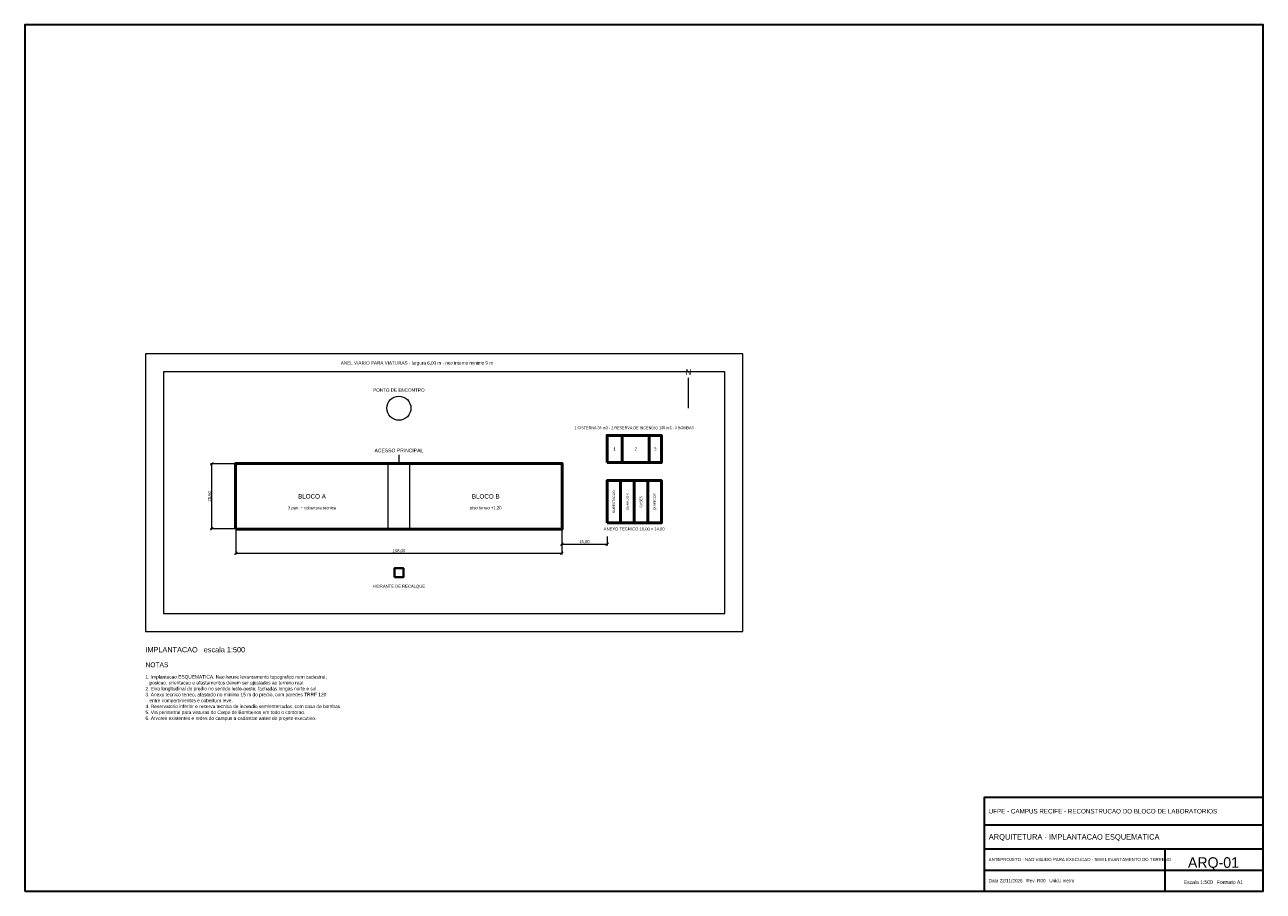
# Model space of a CAD drawing. Header units: metres. Extents: x -70 to 340, y -120 to 167.
import ezdxf
from ezdxf.enums import TextEntityAlignment as Align

# ---------------------------------------------------------------- set-up
doc = ezdxf.new("R2010")
doc.units = ezdxf.units.M
for name, color, linetype, lineweight, true_color in [('COTA', 8, 'Continuous', 13, 0x6a6a6a), ('EIXO', 8, 'Continuous', 13, 0x6a6a6a), ('ESQUADRIA', 4, 'Continuous', 18, 0x007f9f), ('INC', 1, 'Continuous', 40, 0xd11a1a), ('MOBILIA', 9, 'Continuous', 13, 0xa8a8a8)]:
    doc.layers.add(name, color=color, linetype=linetype, lineweight=lineweight, true_color=true_color)
for name, color, linetype, lineweight in [('FOLHA', 7, 'Continuous', 35), ('NOTA', 7, 'Continuous', 18), ('PAREDE', 7, 'Continuous', 50), ('TEXTO', 7, 'Continuous', 18)]:
    doc.layers.add(name, color=color, linetype=linetype, lineweight=lineweight)

msp = doc.modelspace()

# ---------------------------------------------------------------- linework, layer by layer
at = {"layer": 'COTA'}
for p, q in [((-8.45, 21.15), (-7.55, 22.05)), ((-0.45, 21.6), (-8.45, 21.6)), ((-8, 0), (-8, 21.6)), ((-8.45, -0.45), (-7.55, 0.45)), ((-0.45, 0), (-8.45, 0)), ((0, -0.45), (0, -8.45)), ((108, -0.45), (108, -8.45)), ((108, -2.45), (108, -5.45)), ((123, -2.45), (123, -5.45)), ((-0.45, -8.45), (0.45, -7.55)), ((0, -8), (108, -8)), ((107.55, -5.45), (108.45, -4.55)), ((107.55, -8.45), (108.45, -7.55)), ((108, -5), (123, -5)), ((122.55, -5.45), (123.45, -4.55))]:
    msp.add_line(p, q, dxfattribs=at)
at = {"layer": 'EIXO'}
for p, q in [((50.4, 0), (50.4, 21.6)), ((57.6, 0), (57.6, 21.6))]:
    msp.add_line(p, q, dxfattribs=at)
at = {"layer": 'ESQUADRIA'}
msp.add_circle((54, 40), 4, dxfattribs=at)
at = {"layer": 'FOLHA'}
for p, q in [((248, -98), (340.5, -98)), ((248, -106), (340.5, -106)), ((308, -120), (308, -106)), ((248, -113), (340.5, -113))]:
    msp.add_line(p, q, dxfattribs=at)
for points in [[(-70, -120), (340.5, -120), (340.5, 167), (-70, 167)], [(248, -120), (340.5, -120), (340.5, -89), (248, -89)]]:
    msp.add_lwpolyline(points, close=True, dxfattribs=at)
at = {"layer": 'INC'}
msp.add_lwpolyline([(52.5, -16), (55.5, -16), (55.5, -13), (52.5, -13)], close=True, dxfattribs=at)
at = {"layer": 'MOBILIA'}
for points in [[(-30, -34), (168, -34), (168, 58), (-30, 58)], [(-24, -28), (162, -28), (162, 52), (-24, 52)]]:
    msp.add_lwpolyline(points, close=True, dxfattribs=at)
at = {"layer": 'PAREDE'}
for p, q in [((128, 22), (128, 31)), ((137, 22), (137, 31))]:
    msp.add_line(p, q, dxfattribs=at)
for points in [[(123, 22), (141, 22), (141, 31), (123, 31)], [(-0.1, -0.1), (108.1, -0.1), (108.1, 21.7), (-0.1, 21.7)], [(123, 2), (141, 2), (141, 16), (123, 16)], [(123, 2), (127.5, 2), (127.5, 16), (123, 16)], [(127.5, 2), (132, 2), (132, 16), (127.5, 16)], [(132, 2), (136.5, 2), (136.5, 16), (132, 16)], [(136.5, 2), (141, 2), (141, 16), (136.5, 16)]]:
    msp.add_lwpolyline(points, close=True, dxfattribs=at)
at = {"layer": 'TEXTO'}
for p, q in [((150, 40), (150, 50)), ((54, 24.5), (54, 22))]:
    msp.add_line(p, q, dxfattribs=at)

# ---------------------------------------------------------------- texts
at = {"layer": 'COTA'}
msp.add_text('21,60', height=1, rotation=90, dxfattribs=at).set_placement((-8.8, 10.8), align=Align.MIDDLE_CENTER)
for s, p in [('15,00', (115.5, -4.2)), ('108,00', (54, -7.2))]:
    msp.add_text(s, height=1, dxfattribs=at).set_placement(p, align=Align.MIDDLE_CENTER)
at = {"layer": 'FOLHA'}
for s, height, p in [('UFPE - CAMPUS RECIFE - RECONSTRUCAO DO BLOCO DE LABORATORIOS', 1.5, (249.5, -93.5)), ('ARQUITETURA - IMPLANTACAO ESQUEMATICA', 1.8, (249.5, -102)), ('ANTEPROJETO - NAO VALIDO PARA EXECUCAO - SEM LEVANTAMENTO DO TERRENO', 1.05, (249.5, -109.5)), ('Data 22/11/2026   Rev. R00   Unid.: metro', 1.1, (249.5, -116.5))]:
    msp.add_text(s, height=height, dxfattribs=at).set_placement(p, align=Align.MIDDLE_LEFT)
for s, height, p in [('ARQ-01', 3.5, (324, -110.5)), ('Escala 1:500   Formato A1', 1.2, (324, -117))]:
    msp.add_text(s, height=height, dxfattribs=at).set_placement(p, align=Align.MIDDLE_CENTER)
at = {"layer": 'INC'}
msp.add_text('HIDRANTE DE RECALQUE', height=1, dxfattribs=at).set_placement((54, -19), align=Align.MIDDLE_CENTER)
at = {"layer": 'NOTA'}
for s, height, p in [('IMPLANTACAO   escala 1:500', 1.75, (-30, -40)), ('NOTAS', 1.6, (-30, -45)), ('1. Implantacao ESQUEMATICA. Nao houve levantamento topografico nem cadastral;', 1.15, (-30, -49)), ('2. Eixo longitudinal do predio no sentido leste-oeste; fachadas longas norte e sul.', 1.15, (-30, -52.91)), ('   posicao, orientacao e afastamentos devem ser ajustados ao terreno real.', 1.15, (-30, -50.95)), ('3. Anexo tecnico terreo, afastado no minimo 15 m do predio, com paredes TRRF 120', 1.15, (-30, -54.86)), ('   entre compartimentos e cobertura leve.', 1.15, (-30, -56.82)), ('4. Reservatorio inferior e reserva tecnica de incendio semienterrados, com casa de bombas.', 1.15, (-30, -58.77)), ('5. Via perimetral para viaturas do Corpo de Bombeiros em todo o contorno.', 1.15, (-30, -60.73)), ('6. Arvores existentes e redes do campus a cadastrar antes do projeto executivo.', 1.15, (-30, -62.68))]:
    msp.add_text(s, height=height, dxfattribs=at).set_placement(p, align=Align.MIDDLE_LEFT)
at = {"layer": 'TEXTO'}
for s, height, p in [('ANEL VIARIO PARA VIATURAS - largura 6,00 m - raio interno minimo 9 m', 1.1, (60, 55)), ('N', 2, (150, 52)), ('PONTO DE ENCONTRO', 1.1, (54, 46)), ('1 CISTERNA 36 m3 - 2 RESERVA DE INCENDIO 130 m3 - 3 BOMBAS', 0.9, (132, 33.5)), ('ACESSO PRINCIPAL', 1.2, (54, 26)), ('1', 1, (125.5, 26.5)), ('2', 1, (132.5, 26.5)), ('3', 1, (139, 26.5)), ('BLOCO A', 1.5, (25.2, 10.8)), ('BLOCO B', 1.5, (82.8, 10.8)), ('3 pav. + cobertura tecnica', 1, (25.2, 7)), ('piso terreo +1,20', 1, (82.8, 7)), ('ANEXO TECNICO 18,00 x 14,00', 1, (132, 0))]:
    msp.add_text(s, height=height, dxfattribs=at).set_placement(p, align=Align.MIDDLE_CENTER)
for s, p in [('SUBESTACAO', (125.25, 9)), ('GERADOR', (129.75, 9)), ('GASES', (134.25, 9)), ('QUIMICOS', (138.75, 9))]:
    msp.add_text(s, height=0.8, rotation=90, dxfattribs=at).set_placement(p, align=Align.MIDDLE_CENTER)

doc.saveas('drawing.dxf')
